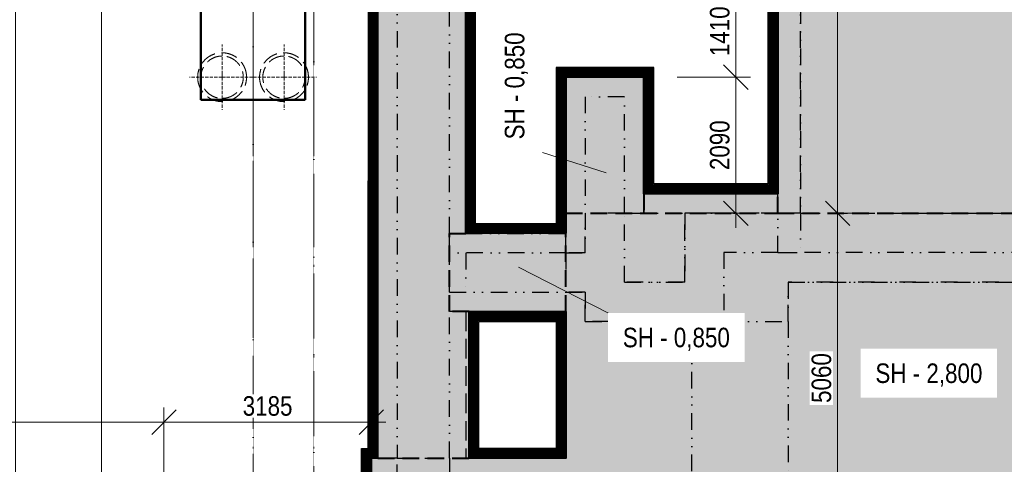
# Model space of a CAD drawing. Header units: millimetres. Extents: x -2694 to 670324, y -147023 to 76385.
# Tile 12 of 51: x 201124 to 216234, y 33845 to 40673. Entities that reach past the tile are written whole.
import ezdxf

# ---------------------------------------------------------------- set-up
doc = ezdxf.new("R2010")
doc.units = ezdxf.units.MM
doc.header["$LTSCALE"] = 10
for name, pattern in [('A_CARA_07', [7, 5, -2]), ('Carkovana 0.5x', [0.14, 0.1, -0.04]), ('Cerchovana 2x', [0.5, 0.3, -0.1, 0, -0.1]), ('DASHDOT', [25.4, 12.7, -6.35, 0, -6.35]), ('DASHED', [19.05, 12.7, -6.35]), ('DIVIDE', [31.75, 12.7, -6.35, 0, -6.35, 0, -6.35]), ('Teckovana', [0.06, 0, -0.06]), ('Čerchovaná 20mm', [3000, 2000, -500, 0, -500])]:
    doc.linetypes.add(name, pattern=pattern)
doc.layers.get('0').update_dxf_attribs({"lineweight": 20})
doc.layers.get('Defpoints').update_dxf_attribs({"lineweight": 20})
for name, color, linetype, lineweight in [('_A_OSY_HPFM', 253, 'DASHDOT', 13), ('A_KOTY', 7, 'Continuous', 13), ('CA_NEVHRA', 43, 'A_CARA_07', 20), ('CA_ZAKLADY25', 43, 'Continuous', 20)]:
    doc.layers.add(name, color=color, linetype=linetype, lineweight=lineweight)
doc.layers.add('A_SRAFY_ZB', color=7, linetype='Continuous', lineweight=13, true_color=0xc8c8c8, transparency=0.3)
doc.layers.add('B_PUD_ZAKLAD_TENKA_PODKLADNI_BETON_A_H.I.', color=7, linetype='Continuous', lineweight=30, true_color=0x05ff44)
doc.layers.add('B_PUD_ZAKLAD_TUCNA_ZAKLAD_SPARA', color=7, linetype='Continuous', lineweight=40, true_color=0xff054b)
doc.layers.add('Rastr', color=252, linetype='Teckovana', lineweight=20, plot=False)
doc.layers.add('Standard', color=131, linetype='Continuous', lineweight=20, transparency=0.25)
doc.styles.add('KÓTY', font='ARIALN.TTF')
doc.dimstyles.new('INPROS - 150', dxfattribs={"dimscale": 150, "dimtxt": 2, "dimasz": 2.5, "dimexe": 1.5, "dimexo": 2, "dimtad": 1, "dimdec": 0, "dimrnd": 5, "dimtxsty": 'KÓTY', "dimblk": 'OBLIQUE', "dimcen": 2.5, "dimdle": 1.5, "dimadec": 0, "dimazin": 0, "dimtfac": 1, "dimtdec": 0, "dimtmove": 2, "dimatfit": 3, "dimldrblk": 'OBLIQUE', "dimfxl": 6, "dimfxlon": 1, "dimtfill": 1, "dimlwd": -1, "dimlwe": -1, "dimarcsym": 0})

# ---------------------------------------------------------------- blocks, each defined once
blk = doc.blocks.new('OSY_HPFM')
at = {"layer": '_A_OSY_HPFM', "color": 7, "linetype": 'Čerchovaná 20mm', "lineweight": 9, "ltscale": 0.05, "transparency": 33554641}
for p, q in [((204705, -1496), (204705, 75185)), ((205640, -226), (205640, 75185))]:
    blk.add_line(p, q, dxfattribs=at)
blk = doc.blocks.new('zaklady hpfm')
at = {"layer": 'CA_ZAKLADY25', "color": 8, "lineweight": 50, "true_color": 0x7b7b7b}
for p, q in [((205505, 39440), (205505, 41365)), ((205505, 41365), (205505, 39440)), ((203905, 41065), (203905, 39440)), ((203905, 39440), (203905, 41065)), ((203905, 39440), (205505, 39440)), ((205505, 39440), (203905, 39440))]:
    blk.add_line(p, q, dxfattribs=at)
blk = doc.blocks.new('rastr jirka netisk')
at = {"layer": 'Rastr', "linetype": 'Cerchovana 2x', "lineweight": 5, "transparency": 33554508}
for p, q in [((204705, 260892), (204705, 199255)), ((205640, 260892), (205640, 199255))]:
    blk.add_line(p, q, dxfattribs=at)
blk = doc.blocks.new('PILOTY')
at = {"layer": 'CA_NEVHRA', "color": 8, "true_color": 0x7b7b7b}
for p, q in [((204230, -161855), (204230, -161405)), ((205180, -161855), (205180, -161405)), ((204230, -161905), (203730, -161905)), ((204230, -161905), (204230, -161855)), ((204230, -161905), (204730, -161905)), ((204230, -161905), (204230, -162405)), ((205180, -161905), (204680, -161905)), ((205180, -161905), (205180, -161855)), ((205180, -161905), (205180, -162405)), ((205180, -161905), (205680, -161905))]:
    blk.add_line(p, q, dxfattribs=at)
at = {"layer": 'CA_NEVHRA', "color": 8, "ltscale": 5, "true_color": 0x7b7b7b}
for centre, radius, start, end in [((204230, -161905), 375, 0, 180), ((204230, -161905), 375, 0, 180), ((204230, -161905), 325, 90, 270), ((204230, -161905), 325, 90, 270), ((204230, -161905), 325, 270, 90), ((204230, -161905), 325, 270, 90), ((205180, -161905), 375, 0, 180), ((205180, -161905), 375, 0, 180), ((205180, -161905), 325, 90, 270), ((205180, -161905), 325, 90, 270), ((205180, -161905), 325, 270, 90), ((205180, -161905), 325, 270, 90), ((204230, -161905), 375, 180, 0), ((204230, -161905), 375, 180, 0), ((205180, -161905), 375, 180, 0), ((205180, -161905), 375, 180, 0)]:
    blk.add_arc(centre, radius, start, end, dxfattribs=at)
blk = doc.blocks.new('tvar betonu')
at = {"layer": 'Standard', "color": 13, "linetype": 'DIVIDE', "lineweight": 25, "ltscale": 2, "true_color": 0xff5252, "transparency": 33554687}
for p, q in [((206619, 33940), (206619, 58919)), ((206919, 58919), (206919, 33940)), ((212757, 37100), (212757, 41500)), ((213107, 41500), (213107, 37100)), ((213107, 37700), (213107, 41500)), ((207719, 37390), (207719, 41200)), ((207969, 41200), (207969, 37390)), ((209504, 39490), (209504, 39790)), ((209504, 39790), (210704, 39790)), ((210704, 39790), (210704, 39490)), ((209504, 37700), (209504, 39490)), ((209804, 39490), (209804, 37700)), ((210404, 39490), (209804, 39490)), ((210404, 37700), (210404, 39490)), ((210704, 39490), (210704, 38000)), ((210704, 38000), (212757, 38000)), ((209504, 37090), (209504, 37700)), ((209504, 37700), (209804, 37700)), ((209804, 37090), (209804, 37700)), ((209804, 37700), (209804, 37090)), ((210404, 37700), (209804, 37700)), ((210404, 36640), (210404, 37700)), ((210404, 37700), (211329, 37700)), ((210404, 36640), (210404, 37700)), ((211329, 36640), (211329, 37700)), ((212757, 37700), (211329, 37700)), ((211329, 37700), (211329, 36640)), ((213107, 37700), (211329, 37700)), ((207719, 37090), (207719, 37390)), ((207969, 37390), (209504, 37390)), ((209504, 37090), (207719, 37090)), ((207969, 37090), (207969, 36490)), ((209504, 37090), (209804, 37090)), ((209504, 37090), (209504, 36490)), ((209804, 37090), (209504, 37090)), ((211929, 37100), (211929, 36040)), ((212757, 37100), (211929, 37100)), ((217232, 37100), (213107, 37100)), ((210404, 36640), (211329, 36640)), ((211329, 36640), (210404, 36640)), ((212919, 36640), (212919, 36040)), ((217419, 36640), (212919, 36640)), ((212919, 36040), (212919, 36640)), ((212919, 36640), (217419, 36640)), ((207719, 36190), (207719, 36490)), ((207719, 36490), (209504, 36490)), ((209504, 33940), (209504, 36490)), ((209804, 36490), (209504, 36490)), ((209504, 36490), (209804, 36490)), ((209804, 36040), (209804, 36490)), ((209804, 36490), (209804, 36040)), ((207719, 33940), (207719, 36190)), ((209504, 36190), (208019, 36190)), ((208019, 36190), (208019, 33940)), ((211439, 36040), (209804, 36040)), ((209804, 36040), (211439, 36040)), ((211439, 33740), (211439, 36040)), ((211439, 36040), (211929, 36040)), ((211929, 36040), (212919, 36040)), ((212919, 36040), (212919, 33740)), ((206519, 33940), (206519, 31040)), ((206919, 33940), (206519, 33940)), ((206919, 33590), (206919, 33940)), ((207719, 33940), (207719, 33590)), ((209504, 33940), (207719, 33940))]:
    blk.add_line(p, q, dxfattribs=at)
at = {"layer": 'Standard', "color": 13, "linetype": 'Carkovana 0.5x', "lineweight": 25, "ltscale": 300, "true_color": 0xff5252, "transparency": 33554687}
for p, q in [((210704, 37700), (210704, 38000)), ((210704, 38000), (210704, 37700)), ((210704, 38000), (210704, 37700)), ((213107, 37700), (217232, 37700)), ((207719, 37390), (207969, 37390)), ((207719, 36490), (207719, 37090)), ((212757, 37100), (213107, 37100)), ((207969, 36190), (207719, 36190)), ((207969, 36190), (208019, 36190)), ((207969, 36190), (207969, 33940)), ((208019, 36190), (207969, 36190)), ((208019, 36190), (207969, 36190)), ((206919, 33940), (207719, 33940))]:
    blk.add_line(p, q, dxfattribs=at)
blk = doc.blocks.new('_Oblique')
at = {"color": 0, "linetype": 'ByBlock', "lineweight": -2}
blk.add_line((-0.5, -0.5), (0.5, 0.5), dxfattribs=at)
blk = doc.blocks.new('*D88')
at = {"layer": 'A_KOTY', "color": 0, "transparency": 16777216}
for p, q in [((202380, 30815), (202380, 59144)), ((203280, 58919), (202155, 58919)), ((203280, 31040), (202155, 31040))]:
    blk.add_line(p, q, dxfattribs=at)
at = {"layer": 'Defpoints', "color": 0, "transparency": 16777216}
for p in [(202380, 58919), (206619, 58919), (206519, 31040)]:
    blk.add_point(p, dxfattribs=at)
at = {"layer": 'A_KOTY', "color": 0, "transparency": 16777216, "xscale": 375, "yscale": 375, "zscale": 375}
for p, rotation in [((202380, 58919), 90), ((202380, 31040), 270)]:
    blk.add_blockref('_Oblique', p, dxfattribs=dict(at, rotation=rotation))
at = {"layer": 'A_KOTY', "color": 0, "transparency": 16777216, "insert": (202134, 44979), "char_height": 300, "attachment_point": 5, "rotation": 90, "style": 'KÓTY', "bg_fill": 3, "box_fill_scale": 1.1, "bg_fill_color": 256, "bg_fill_true_color": 13158600, "bg_fill_transparency": 0}
blk.add_mtext('27880', dxfattribs=at)
blk = doc.blocks.new('*D110')
at = {"layer": 'A_KOTY', "color": 0, "transparency": 16777216}
for p, q in [((213676, 46960), (213676, 37475)), ((213676, 46735), (213901, 46735)), ((213676, 37700), (213901, 37700))]:
    blk.add_line(p, q, dxfattribs=at)
at = {"layer": 'Defpoints', "color": 0, "transparency": 16777216}
for p in [(213676, 46735), (213676, 37700), (213676, 37700)]:
    blk.add_point(p, dxfattribs=at)
at = {"layer": 'A_KOTY', "color": 0, "transparency": 16777216, "xscale": 375, "yscale": 375, "zscale": 375}
for p, rotation in [((213676, 46735), 90), ((213676, 37700), 270)]:
    blk.add_blockref('_Oblique', p, dxfattribs=dict(at, rotation=rotation))
at = {"layer": 'A_KOTY', "color": 0, "transparency": 16777216, "insert": (213429, 42217), "char_height": 300, "attachment_point": 5, "rotation": 90, "style": 'KÓTY', "bg_fill": 3, "box_fill_scale": 1.1, "bg_fill_color": 256, "bg_fill_true_color": 13158600, "bg_fill_transparency": 0}
blk.add_mtext('9035', dxfattribs=at)
blk = doc.blocks.new('*D111')
at = {"layer": 'A_KOTY', "color": 0, "transparency": 16777216}
for p, q in [((213676, 37925), (213676, 32415)), ((213676, 37700), (213901, 37700)), ((213219, 32640), (213901, 32640))]:
    blk.add_line(p, q, dxfattribs=at)
at = {"layer": 'Defpoints', "color": 0, "transparency": 16777216}
for p in [(213676, 37700), (212919, 32640), (213676, 32640)]:
    blk.add_point(p, dxfattribs=at)
at = {"layer": 'A_KOTY', "color": 0, "transparency": 16777216, "xscale": 375, "yscale": 375, "zscale": 375}
for p, rotation in [((213676, 37700), 90), ((213676, 32640), 270)]:
    blk.add_blockref('_Oblique', p, dxfattribs=dict(at, rotation=rotation))
at = {"layer": 'A_KOTY', "color": 0, "transparency": 16777216, "insert": (213429, 35170), "char_height": 300, "attachment_point": 5, "rotation": 90, "style": 'KÓTY', "bg_fill": 3, "box_fill_scale": 1.1, "bg_fill_color": 256, "bg_fill_true_color": 13158600, "bg_fill_transparency": 0}
blk.add_mtext('5060', dxfattribs=at)
blk = doc.blocks.new('*D232')
at = {"layer": 'A_KOTY', "color": 0, "transparency": 16777216}
for p, q in [((212114, 41425), (212114, 39565)), ((212457, 41200), (211889, 41200)), ((211214, 39790), (212339, 39790))]:
    blk.add_line(p, q, dxfattribs=at)
at = {"layer": 'Defpoints', "color": 0, "lineweight": 100, "transparency": 16777216}
for p in [(212757, 41200), (210704, 39790), (212114, 39790)]:
    blk.add_point(p, dxfattribs=at)
at = {"layer": 'A_KOTY', "color": 0, "transparency": 16777216, "xscale": 375, "yscale": 375, "zscale": 375}
for p, rotation in [((212114, 41200), 90), ((212114, 39790), 270)]:
    blk.add_blockref('_Oblique', p, dxfattribs=dict(at, rotation=rotation))
at = {"layer": 'A_KOTY', "color": 0, "transparency": 16777216, "insert": (211868, 40495), "char_height": 300, "attachment_point": 5, "rotation": 90, "style": 'KÓTY', "bg_fill": 3, "box_fill_scale": 1.1, "bg_fill_color": 256, "bg_fill_true_color": 13158600, "bg_fill_transparency": 0}
blk.add_mtext('1410', dxfattribs=at)
blk = doc.blocks.new('*D233')
at = {"layer": 'A_KOTY', "color": 0, "transparency": 16777216}
for p, q in [((212114, 40015), (212114, 37475)), ((211214, 39790), (212339, 39790)), ((212457, 37700), (211889, 37700))]:
    blk.add_line(p, q, dxfattribs=at)
at = {"layer": 'Defpoints', "color": 0, "transparency": 16777216}
for p in [(210704, 39790), (212114, 37700), (212757, 37700)]:
    blk.add_point(p, dxfattribs=at)
at = {"layer": 'A_KOTY', "color": 0, "transparency": 16777216, "xscale": 375, "yscale": 375, "zscale": 375}
for p, rotation in [((212114, 39790), 90), ((212114, 37700), 270)]:
    blk.add_blockref('_Oblique', p, dxfattribs=dict(at, rotation=rotation))
at = {"layer": 'A_KOTY', "color": 0, "transparency": 16777216, "insert": (211868, 38745), "char_height": 300, "attachment_point": 5, "rotation": 90, "style": 'KÓTY', "bg_fill": 3, "box_fill_scale": 1.1, "bg_fill_color": 256, "bg_fill_true_color": 13158600, "bg_fill_transparency": 0}
blk.add_mtext('2090', dxfattribs=at)
blk = doc.blocks.new('*D234')
at = {"layer": 'A_KOTY', "color": 0, "transparency": 16777216}
for p, q in [((201059, 18366), (201059, 61245)), ((201959, 61020), (200834, 61020)), ((201959, 18591), (200834, 18591))]:
    blk.add_line(p, q, dxfattribs=at)
at = {"layer": 'Defpoints', "color": 0, "transparency": 16777216}
for p in [(201059, 61020), (202380, 61020), (202718, 18591)]:
    blk.add_point(p, dxfattribs=at)
at = {"layer": 'A_KOTY', "color": 0, "transparency": 16777216, "xscale": 375, "yscale": 375, "zscale": 375}
for p, rotation in [((201059, 61020), 90), ((201059, 18591), 270)]:
    blk.add_blockref('_Oblique', p, dxfattribs=dict(at, rotation=rotation))
at = {"layer": 'A_KOTY', "color": 0, "transparency": 16777216, "insert": (200813, 39805), "char_height": 300, "attachment_point": 5, "rotation": 90, "style": 'KÓTY', "bg_fill": 3, "box_fill_scale": 1.1, "bg_fill_color": 256, "bg_fill_true_color": 13158600, "bg_fill_transparency": 0}
blk.add_mtext('42430', dxfattribs=at)
blk = doc.blocks.new('*D240')
at = {"layer": 'A_KOTY', "color": 0, "transparency": 16777216}
for p, q in [((193638, 33592), (193638, 34717)), ((203337, 33592), (203337, 34717)), ((193413, 34492), (203562, 34492))]:
    blk.add_line(p, q, dxfattribs=at)
at = {"layer": 'Defpoints', "color": 0, "transparency": 16777216}
for p in [(203337, 34492), (193638, 32391), (203337, 32391)]:
    blk.add_point(p, dxfattribs=at)
at = {"layer": 'A_KOTY', "color": 0, "transparency": 16777216, "xscale": 375, "yscale": 375, "zscale": 375, "rotation": 180}
blk.add_blockref('_Oblique', (193638, 34492), dxfattribs=at)
at = {"layer": 'A_KOTY', "color": 0, "transparency": 16777216, "xscale": 375, "yscale": 375, "zscale": 375}
blk.add_blockref('_Oblique', (203337, 34492), dxfattribs=at)
at = {"layer": 'A_KOTY', "color": 0, "transparency": 16777216, "insert": (198487, 34739), "char_height": 300, "attachment_point": 5, "style": 'KÓTY', "bg_fill": 3, "box_fill_scale": 1.1, "bg_fill_color": 256, "bg_fill_true_color": 13158600, "bg_fill_transparency": 0}
blk.add_mtext('9700', dxfattribs=at)
blk = doc.blocks.new('*D242')
at = {"layer": 'A_KOTY', "color": 0, "transparency": 16777216}
for p, q in [((203337, 33592), (203337, 34717)), ((206519, 34240), (206519, 34717)), ((203112, 34492), (206744, 34492))]:
    blk.add_line(p, q, dxfattribs=at)
at = {"layer": 'Defpoints', "color": 0, "transparency": 16777216}
for p in [(206519, 34492), (206519, 33940), (203337, 32391)]:
    blk.add_point(p, dxfattribs=at)
at = {"layer": 'A_KOTY', "color": 0, "transparency": 16777216, "xscale": 375, "yscale": 375, "zscale": 375, "rotation": 180}
blk.add_blockref('_Oblique', (203337, 34492), dxfattribs=at)
at = {"layer": 'A_KOTY', "color": 0, "transparency": 16777216, "xscale": 375, "yscale": 375, "zscale": 375}
blk.add_blockref('_Oblique', (206519, 34492), dxfattribs=at)
at = {"layer": 'A_KOTY', "color": 0, "transparency": 16777216, "insert": (204928, 34739), "char_height": 300, "attachment_point": 5, "style": 'KÓTY', "bg_fill": 3, "box_fill_scale": 1.1, "bg_fill_color": 256, "bg_fill_true_color": 13158600, "bg_fill_transparency": 0}
blk.add_mtext('3185', dxfattribs=at)

msp = doc.modelspace()

# ---------------------------------------------------------------- hatches: boundary and pattern name
at = {"layer": 'A_SRAFY_ZB', "linetype": 'Continuous', "lineweight": -3}
h = msp.add_hatch(color=256, dxfattribs=at)
h.paths.add_polyline_path([(211472, 45835), (212757, 45835), (212757, 46735), (211172, 46735), (211172, 50885), (210272, 50885), (210272, 49585), (210272, 42600), (210272, 42300), (212757, 42300), (212757, 43735), (211472, 43735)])
h.paths.add_polyline_path([(207969.5, 49585), (210272, 49585), (210272, 50885), (207969.5, 50885), (207969.5, 51440), (206619.5, 51440), (206619.5, 41200), (207969.5, 41200), (212757, 41200), (212757, 42300), (210272, 42300), (210272, 42600), (207969.5, 42600)])
h.paths.add_polyline_path([(207969.5, 41200), (206619.5, 41200), (206619.5, 33940), (208019.5, 33940), (208019.5, 36190), (207719.5, 36190), (207719.5, 37390), (207969.5, 37390)])
h = msp.add_hatch(color=256, dxfattribs=at)
h.paths.add_polyline_path([(215169.1, 46735), (212757, 46735), (212757, 45835), (212757, 43735), (212757, 41200), (212757, 38000), (212757, 37700), (215169.1, 37700)])
h.paths.add_polyline_path([(217582, 44345), (217582, 45635), (217582, 45935), (217232, 45935), (217232, 46735), (215169.1, 46735), (215169.1, 37700), (217582, 37700), (217582, 38450), (217582, 39850), (217582, 41890), (217582, 43290)])
h.paths.add_polyline_path([(235582, 43735), (235582, 45835), (235582, 46735), (231107, 46735), (231107, 45935), (225219.5, 45935), (225219.5, 45635), (229132, 45635), (230757, 45635), (230757, 44345), (230757, 43290), (230757, 41890), (230757, 39850), (230757, 38450), (230757, 37700), (235582, 37700), (235582, 38000), (235582, 41200)])
h.paths.add_polyline_path([(222119.5, 45935), (217582, 45935), (217582, 45635), (219207, 45635), (222119.5, 45635)])
h.paths.add_polyline_path([(222619.5, 45935), (222119.5, 45935), (222119.5, 45635), (222619.5, 45635)])
h.paths.add_polyline_path([(225219.5, 45935), (224719.5, 45935), (224719.5, 45635), (225219.5, 45635)])
h = msp.add_hatch(color=256, dxfattribs=at)
h.paths.add_polyline_path([(209504.5, 37395), (207969.5, 37390), (207719.5, 37390), (207719.5, 36190), (208019.5, 36190), (209504.5, 36190)])
h.paths.add_polyline_path([(210704.5, 39790), (209504.5, 39790), (209504.5, 37700), (210704.5, 37700), (210704.5, 38000)])
h.paths.add_polyline_path([(212757, 38000), (210704.5, 38000), (210704.5, 37700), (212757, 37700)])
msp.add_hatch(color=256, dxfattribs=at).paths.add_polyline_path([(238834.5, 36190), (238834.5, 37390), (238834.5, 37700), (235582, 37700), (230757, 37700), (224719.5, 37700), (224719.5, 37240), (222619.5, 37240), (222619.5, 37700), (217582, 37700), (212757, 37700), (209504.5, 37700), (209504.5, 37395), (209504.5, 36190), (209504.5, 33940), (208019.5, 33940), (206619.5, 33940), (206519.5, 33940), (206519.5, 31040), (212919.5, 31040), (212919.5, 32640), (217890, 32640), (229388.6, 32640), (235419.5, 32640), (235419.5, 31040), (241819.5, 31040), (241819.5, 33940), (241669.5, 33940), (240319.5, 33940), (238834.5, 33940)])

# ---------------------------------------------------------------- linework, layer by layer
at = {"layer": 'A_KOTY'}
for points in [[(209146.7, 38632), (210125.1, 38321.1)], [(210158, 36167.3), (208778, 36872.5)]]:
    msp.add_lwpolyline(points, dxfattribs=at)
at = {"layer": 'B_PUD_ZAKLAD_TENKA_PODKLADNI_BETON_A_H.I.'}
for points in [[(206369.5, 34090), (206469.6, 34090), (206487.9, 58769.9), (205099.5, 58769.9), (205099.5, 61170), (206919.5, 61170)], [(193488, 32540.8), (203486.5, 32540.8), (203486.5, 25590.8), (214686.5, 25590.8), (214686.5, 26440.9), (218637.5, 26438.1), (218637.5, 29690.8), (217740, 29690.8), (217740, 32490), (213069.5, 32490), (213069.5, 30890), (206369.5, 30890), (206369.5, 34090)]]:
    msp.add_lwpolyline(points, dxfattribs=at)
at = {"layer": 'B_PUD_ZAKLAD_TENKA_PODKLADNI_BETON_A_H.I.', "transparency": 33554559, "const_width": 140}
for points in [[(206369.5, 34015), (206544.5, 34015), (206562.9, 58844.9), (205174.5, 58844.9), (205174.5, 61095), (206919.5, 61095)], [(193488, 32465.8), (203411.5, 32465.8), (203411.5, 25515.8), (214761.5, 25515.8), (214761.5, 26365.8), (218712.5, 26363), (218712.5, 29765.8), (217815, 29765.8), (217815, 32565), (212994.5, 32565), (212994.5, 30965), (206444.5, 30965), (206444.5, 34090)]]:
    msp.add_lwpolyline(points, dxfattribs=at)
for points in [[(208044.5, 41125), (212682, 41125), (212682, 38075), (210779.5, 38075), (210779.5, 39865), (209429.5, 39865), (209429.5, 37469.7), (208044.5, 37465.2)], [(208094.5, 36115), (209429.5, 36115), (209429.5, 34015), (208094.5, 34015)]]:
    msp.add_lwpolyline(points, close=True, dxfattribs=at)
at = {"layer": 'B_PUD_ZAKLAD_TENKA_PODKLADNI_BETON_A_H.I.'}
for points in [[(208119.5, 41050), (212607, 41050), (212607, 38150), (210854.5, 38150), (210854.5, 39940), (209354.5, 39940), (209354.5, 37544.5), (208119.5, 37540.4)], [(208169.5, 36040), (209354.5, 36040), (209354.5, 34090), (208169.5, 34090)]]:
    msp.add_lwpolyline(points, close=True, dxfattribs=at)
at = {"layer": 'B_PUD_ZAKLAD_TUCNA_ZAKLAD_SPARA'}
for points in [[(206619.5, 33940), (206619.5, 58919)], [(207969.5, 37390), (207969.5, 41200), (212757, 41200), (212757, 38000), (210704.5, 38000), (210704.5, 39790), (209504.5, 39790), (209504.5, 37395), (207969.5, 37390)], [(208019.5, 33940), (208019.5, 36190), (209504.5, 36190), (209504.5, 33940), (208019.5, 33940)], [(206619.5, 33940), (206519.5, 33940), (206519.5, 31040), (212919.5, 31040), (212919.5, 32640)]]:
    msp.add_lwpolyline(points, dxfattribs=at)
at = {"layer": 'B_PUD_ZAKLAD_TUCNA_ZAKLAD_SPARA', "linetype": 'DASHED', "ltscale": 2}
for points in [[(210704.5, 38000), (210704.5, 37700)], [(212757, 37700), (212757, 38000)], [(209504.5, 37700), (212757, 37700)], [(212757, 37700), (217582, 37700)], [(208019.5, 36190), (207719.5, 36190), (207719.5, 37390), (207969.5, 37390)], [(209504.5, 36190), (209504.5, 37390)], [(206619.5, 33940), (208019.5, 33940)]]:
    msp.add_lwpolyline(points, dxfattribs=at)

# ---------------------------------------------------------------- block references
at = {"layer": '_A_OSY_HPFM'}
msp.add_blockref('OSY_HPFM', (0, 0), dxfattribs=at)
at = {"layer": 'CA_NEVHRA'}
msp.add_blockref('PILOTY', (0, 201694.5), dxfattribs=at)
at = {"layer": 'CA_ZAKLADY25'}
msp.add_blockref('zaklady hpfm', (0, 0), dxfattribs=at)
at = {"layer": 'Rastr'}
msp.add_blockref('rastr jirka netisk', (0, -185247.8), dxfattribs=at)
at = {"layer": 'Standard', "color": 2}
msp.add_blockref('tvar betonu', (0, 0), dxfattribs=at)

# ---------------------------------------------------------------- next in the draw order: texts
at = {"layer": 'A_KOTY', "lineweight": 25, "transparency": 33554687, "insert": (208746.1, 39656.1), "char_height": 300, "attachment_point": 5, "rotation": 90, "style": 'KÓTY', "bg_fill": 3, "box_fill_scale": 1.75, "bg_fill_color": 256, "bg_fill_transparency": 0}
msp.add_mtext('SH - 0,850', dxfattribs=at)
at = {"layer": 'A_KOTY', "lineweight": 25, "transparency": 33554687, "char_height": 300, "attachment_point": 5, "style": 'KÓTY', "bg_fill": 3, "box_fill_scale": 1.75, "bg_fill_color": 256, "bg_fill_transparency": 0}
for s, insert in [('SH - 0,850', (211200.8, 35764.4)), ('SH - 2,800', (215076.8, 35216.2))]:
    msp.add_mtext(s, dxfattribs=dict(at, insert=insert))

# ---------------------------------------------------------------- next in the draw order: dimensions: what is measured, and where the dimension line sits
at = {"layer": 'A_KOTY'}
for base, p1, p2, picture, middle in [((202380.4, 58919), (206519.5, 31040), (206619.5, 58919), '*D88', (202133.5, 44979.5)), ((213675.9, 37700), (213675.9, 46735), (213675.9, 37700), '*D110', (213429, 42217.5)), ((212114.5, 39790), (212757, 41200), (210704.5, 39790), '*D232', (211867.6, 40495))]:
    dim = msp.add_linear_dim(base=base, p1=p1, p2=p2, angle=90, dimstyle='INPROS - 150', dxfattribs=at)
    dim.commit()
    dim.dimension.update_dxf_attribs({"geometry": picture, "text_midpoint": middle})

# ---------------------------------------------------------------- next in the draw order: dimensions: what is measured, and where the dimension line sits
for base, p1, p2, picture, middle in [((201059.5, 61020), (202717.9, 18590.8), (202380.4, 61020), '*D234', (200812.6, 39805.4)), ((212114.5, 37700), (210704.5, 39790), (212757, 37700), '*D233', (211867.6, 38745)), ((213675.9, 32640), (213675.9, 37700), (212919.5, 32640), '*D111', (213429, 35170))]:
    dim = msp.add_linear_dim(base=base, p1=p1, p2=p2, angle=90, dimstyle='INPROS - 150', dxfattribs=at)
    dim.commit()
    dim.dimension.update_dxf_attribs({"geometry": picture, "text_midpoint": middle})

# ---------------------------------------------------------------- next in the draw order: dimensions: what is measured, and where the dimension line sits
dim = msp.add_linear_dim(base=(203336.5373, 34492.4667), p1=(193637.9741, 32390.7934), p2=(203336.5373, 32390.7934), dimstyle='INPROS - 150', dxfattribs=at)
dim.commit()
dim.dimension.update_dxf_attribs({"geometry": '*D240', "text_midpoint": (198487.2557, 34739.3886)})

# ---------------------------------------------------------------- next in the draw order: dimensions: what is measured, and where the dimension line sits
dim = msp.add_linear_dim(base=(206519.5, 34492.5), p1=(203336.5, 32390.8), p2=(206519.5, 33940), dimstyle='INPROS - 150', dxfattribs=at)
dim.commit()
dim.dimension.update_dxf_attribs({"geometry": '*D242', "text_midpoint": (204928, 34739.4)})

doc.saveas('drawing.dxf')
